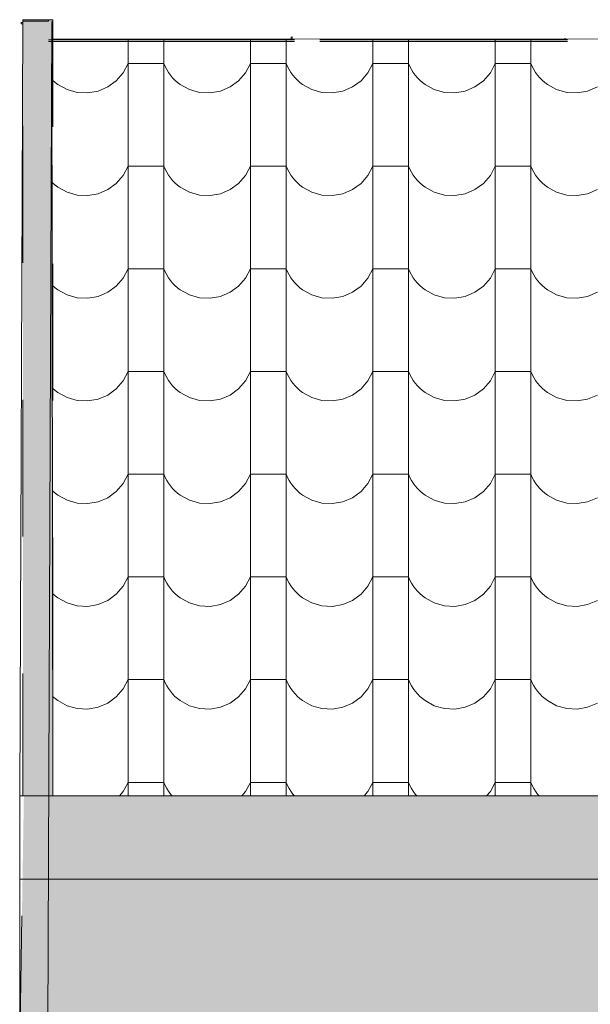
# Model space of a CAD drawing. Header units: millimetres. Extents: x -68772 to 137055, y -73300 to 19650.
# Tile 140 of 212: x 67346 to 68346, y -39170 to -37444. Entities that reach past the tile are written whole.
import ezdxf

# ---------------------------------------------------------------- set-up
doc = ezdxf.new("R2010")
doc.units = ezdxf.units.MM
doc.header["$MEASUREMENT"] = 0
doc.linetypes.add('Przerywana', pattern=[480, 240, -240])
for name, color, linetype, lineweight in [('Nowe_440-K Belki_Nr_pióra__1', 7, 'Continuous', 18), ('Nowe_810-G Ogólne_Nr_pióra__1', 7, 'Continuous', 18), ('Nowe_810-G Ogólne_Nr_pióra__22', 22, 'Continuous', 18), ('Nowe_810-G Ogólne_Nr_pióra__26', 13, 'Continuous', 18), ('Nowe_NIEWIDOCZNE DACHY_Nr_pióra__1', 7, 'Continuous', 18)]:
    doc.layers.add(name, color=color, linetype=linetype, lineweight=lineweight)

# ---------------------------------------------------------------- blocks, each defined once
blk = doc.blocks.new('*X46')
at = {"layer": 'Nowe_810-G Ogólne_Nr_pióra__26', "color": 13, "linetype": 'Continuous', "lineweight": 18}
for p, q in [((67536.3, -37477.6), (67536.3, -37630.4)), ((67598.7, -37477.6), (67598.7, -37630.4)), ((67750.8, -37477.7), (67750.8, -37630.4)), ((67813.2, -37477.8), (67813.2, -37630.4)), ((67965.3, -37477.9), (67965.3, -37630.4)), ((68027.7, -37477.9), (68027.7, -37630.4)), ((68179.8, -37478), (68179.8, -37630.4)), ((68242.2, -37478.1), (68242.2, -37630.4)), ((67527.6, -37536.9), (67536.3, -37520.6)), ((67567.5, -37520.6), (67536.3, -37520.6)), ((67598.7, -37520.6), (67567.5, -37520.6)), ((67598.7, -37520.6), (67601.1, -37526.1)), ((67601.1, -37526.1), (67603.9, -37531.3)), ((67742.1, -37536.9), (67750.8, -37520.6)), ((67782, -37520.6), (67750.8, -37520.6)), ((67813.2, -37520.6), (67782, -37520.6)), ((67813.2, -37520.6), (67815.6, -37526.1)), ((67815.6, -37526.1), (67818.4, -37531.3)), ((67956.6, -37536.9), (67965.3, -37520.6)), ((67996.5, -37520.6), (67965.3, -37520.6)), ((68027.7, -37520.6), (67996.5, -37520.6)), ((68027.7, -37520.6), (68030.1, -37526.1)), ((68030.1, -37526.1), (68032.9, -37531.3)), ((68171.1, -37536.9), (68179.8, -37520.6)), ((68211, -37520.6), (68179.8, -37520.6)), ((68242.2, -37520.6), (68211, -37520.6)), ((68242.2, -37520.6), (68244.6, -37526.1)), ((68244.6, -37526.1), (68247.4, -37531.3)), ((67515.5, -37550.9), (67527.6, -37536.9)), ((67603.9, -37531.3), (67607, -37536.3)), ((67607, -37536.3), (67610.5, -37541.1)), ((67610.5, -37541.1), (67614.3, -37545.6)), ((67730, -37550.9), (67742.1, -37536.9)), ((67818.4, -37531.3), (67821.5, -37536.3)), ((67821.5, -37536.3), (67825, -37541.1)), ((67825, -37541.1), (67828.8, -37545.6)), ((67944.5, -37550.9), (67956.6, -37536.9)), ((68032.9, -37531.3), (68036, -37536.3)), ((68036, -37536.3), (68039.5, -37541.1)), ((68039.5, -37541.1), (68043.3, -37545.6)), ((68159, -37550.9), (68171.1, -37536.9)), ((68247.4, -37531.3), (68250.5, -37536.3)), ((68250.5, -37536.3), (68254, -37541.1)), ((68254, -37541.1), (68257.8, -37545.6)), ((67402.7, -37548.6), (67403.9, -37549.9)), ((67403.9, -37549.9), (67408.4, -37553.8)), ((67408.4, -37553.8), (67413.1, -37557.4)), ((67413.1, -37557.4), (67429.3, -37566.3)), ((67500.6, -37561.7), (67515.5, -37550.9)), ((67614.3, -37545.6), (67618.4, -37549.9)), ((67618.4, -37549.9), (67622.9, -37553.8)), ((67622.9, -37553.8), (67627.6, -37557.4)), ((67627.6, -37557.4), (67643.8, -37566.3)), ((67715.1, -37561.7), (67730, -37550.9)), ((67828.8, -37545.6), (67832.9, -37549.9)), ((67832.9, -37549.9), (67837.4, -37553.8)), ((67837.4, -37553.8), (67842.1, -37557.4)), ((67842.1, -37557.4), (67858.3, -37566.3)), ((67929.6, -37561.7), (67944.5, -37550.9)), ((68043.3, -37545.6), (68047.4, -37549.9)), ((68047.4, -37549.9), (68051.9, -37553.8)), ((68051.9, -37553.8), (68056.6, -37557.4)), ((68056.6, -37557.4), (68072.8, -37566.3)), ((68144.1, -37561.7), (68159, -37550.9)), ((68257.8, -37545.6), (68261.9, -37549.9)), ((68261.9, -37549.9), (68266.4, -37553.8)), ((68266.4, -37553.8), (68271.1, -37557.4)), ((68271.1, -37557.4), (68287.3, -37566.3)), ((67429.3, -37566.3), (67447, -37571.3)), ((67447, -37571.3), (67465.4, -37572.2)), ((67465.4, -37572.2), (67483.6, -37569)), ((67483.6, -37569), (67500.6, -37561.7)), ((67643.8, -37566.3), (67661.5, -37571.3)), ((67661.5, -37571.3), (67679.9, -37572.2)), ((67679.9, -37572.2), (67698.1, -37569)), ((67698.1, -37569), (67715.1, -37561.7)), ((67858.3, -37566.3), (67876, -37571.3)), ((67876, -37571.3), (67894.4, -37572.2)), ((67894.4, -37572.2), (67912.6, -37569)), ((67912.6, -37569), (67929.6, -37561.7)), ((68072.8, -37566.3), (68090.5, -37571.3)), ((68090.5, -37571.3), (68108.9, -37572.2)), ((68108.9, -37572.2), (68127.1, -37569)), ((68127.1, -37569), (68144.1, -37561.7)), ((68287.3, -37566.3), (68305, -37571.3)), ((68305, -37571.3), (68323.4, -37572.2)), ((68323.4, -37572.2), (68341.6, -37569)), ((68341.6, -37569), (68358.6, -37561.7)), ((67536.3, -37630.4), (67536.3, -37810.5)), ((67598.7, -37630.4), (67598.7, -37810.5)), ((67750.8, -37630.4), (67750.8, -37810.5)), ((67813.2, -37630.4), (67813.2, -37810.5)), ((67965.3, -37630.4), (67965.3, -37810.5)), ((68027.7, -37630.4), (68027.7, -37810.5)), ((68179.8, -37630.4), (68179.8, -37810.5)), ((68242.2, -37630.4), (68242.2, -37810.5)), ((67515.5, -37730.9), (67527.6, -37717)), ((67527.6, -37717), (67536.3, -37700.7)), ((67567.5, -37700.7), (67536.3, -37700.7)), ((67598.7, -37700.7), (67567.5, -37700.7)), ((67598.7, -37700.7), (67601.1, -37706.1)), ((67601.1, -37706.1), (67603.9, -37711.4)), ((67603.9, -37711.4), (67607, -37716.4)), ((67607, -37716.4), (67610.5, -37721.2)), ((67730, -37730.9), (67742.1, -37717)), ((67742.1, -37717), (67750.8, -37700.7)), ((67782, -37700.7), (67750.8, -37700.7)), ((67813.2, -37700.7), (67782, -37700.7)), ((67813.2, -37700.7), (67815.6, -37706.1)), ((67815.6, -37706.1), (67818.4, -37711.4)), ((67818.4, -37711.4), (67821.5, -37716.4)), ((67821.5, -37716.4), (67825, -37721.2)), ((67944.5, -37730.9), (67956.6, -37717)), ((67956.6, -37717), (67965.3, -37700.7)), ((67996.5, -37700.7), (67965.3, -37700.7)), ((68027.7, -37700.7), (67996.5, -37700.7)), ((68027.7, -37700.7), (68030.1, -37706.1)), ((68030.1, -37706.1), (68032.9, -37711.4)), ((68032.9, -37711.4), (68036, -37716.4)), ((68036, -37716.4), (68039.5, -37721.2)), ((68159, -37730.9), (68171.1, -37717)), ((68171.1, -37717), (68179.8, -37700.7)), ((68211, -37700.7), (68179.8, -37700.7)), ((68242.2, -37700.7), (68211, -37700.7)), ((68242.2, -37700.7), (68244.6, -37706.1)), ((68244.6, -37706.1), (68247.4, -37711.4)), ((68247.4, -37711.4), (68250.5, -37716.4)), ((68250.5, -37716.4), (68254, -37721.2)), ((67402.9, -37728.9), (67403.9, -37729.9)), ((67403.9, -37729.9), (67408.4, -37733.8)), ((67408.4, -37733.8), (67413.1, -37737.4)), ((67500.6, -37741.8), (67515.5, -37730.9)), ((67610.5, -37721.2), (67614.3, -37725.7)), ((67614.3, -37725.7), (67618.4, -37729.9)), ((67618.4, -37729.9), (67622.9, -37733.8)), ((67622.9, -37733.8), (67627.6, -37737.4)), ((67715.1, -37741.8), (67730, -37730.9)), ((67825, -37721.2), (67828.8, -37725.7)), ((67828.8, -37725.7), (67832.9, -37729.9)), ((67832.9, -37729.9), (67837.4, -37733.8)), ((67837.4, -37733.8), (67842.1, -37737.4)), ((67929.6, -37741.8), (67944.5, -37730.9)), ((68039.5, -37721.2), (68043.3, -37725.7)), ((68043.3, -37725.7), (68047.4, -37729.9)), ((68047.4, -37729.9), (68051.9, -37733.8)), ((68051.9, -37733.8), (68056.6, -37737.4)), ((68144.1, -37741.8), (68159, -37730.9)), ((68254, -37721.2), (68257.8, -37725.7)), ((68257.8, -37725.7), (68261.9, -37729.9)), ((68261.9, -37729.9), (68266.4, -37733.8)), ((68266.4, -37733.8), (68271.1, -37737.4)), ((67413.1, -37737.4), (67429.3, -37746.3)), ((67429.3, -37746.3), (67447, -37751.3)), ((67447, -37751.3), (67465.4, -37752.3)), ((67465.4, -37752.3), (67483.6, -37749)), ((67483.6, -37749), (67500.6, -37741.8)), ((67627.6, -37737.4), (67643.8, -37746.3)), ((67643.8, -37746.3), (67661.5, -37751.3)), ((67661.5, -37751.3), (67679.9, -37752.3)), ((67679.9, -37752.3), (67698.1, -37749)), ((67698.1, -37749), (67715.1, -37741.8)), ((67842.1, -37737.4), (67858.3, -37746.3)), ((67858.3, -37746.3), (67876, -37751.3)), ((67876, -37751.3), (67894.4, -37752.3)), ((67894.4, -37752.3), (67912.6, -37749)), ((67912.6, -37749), (67929.6, -37741.8)), ((68056.6, -37737.4), (68072.8, -37746.3)), ((68072.8, -37746.3), (68090.5, -37751.3)), ((68090.5, -37751.3), (68108.9, -37752.3)), ((68108.9, -37752.3), (68127.1, -37749)), ((68127.1, -37749), (68144.1, -37741.8)), ((68271.1, -37737.4), (68287.3, -37746.3)), ((68287.3, -37746.3), (68305, -37751.3)), ((68305, -37751.3), (68323.4, -37752.3)), ((68323.4, -37752.3), (68341.6, -37749)), ((68341.6, -37749), (68358.6, -37741.8)), ((67536.3, -37810.5), (67536.3, -37990.5)), ((67598.7, -37810.5), (67598.7, -37990.5)), ((67750.8, -37810.5), (67750.8, -37990.5)), ((67813.2, -37810.5), (67813.2, -37990.5)), ((67965.3, -37810.5), (67965.3, -37990.5)), ((68027.7, -37810.5), (68027.7, -37990.5)), ((68179.8, -37810.5), (68179.8, -37990.5)), ((68242.2, -37810.5), (68242.2, -37990.5)), ((67527.6, -37897), (67536.3, -37880.7)), ((67567.5, -37880.7), (67536.3, -37880.7)), ((67598.7, -37880.7), (67567.5, -37880.7)), ((67598.7, -37880.7), (67601.1, -37886.2)), ((67601.1, -37886.2), (67603.9, -37891.4)), ((67742.1, -37897), (67750.8, -37880.7)), ((67782, -37880.7), (67750.8, -37880.7)), ((67813.2, -37880.7), (67782, -37880.7)), ((67813.2, -37880.7), (67815.6, -37886.2)), ((67815.6, -37886.2), (67818.4, -37891.4)), ((67956.6, -37897), (67965.3, -37880.7)), ((67996.5, -37880.7), (67965.3, -37880.7)), ((68027.7, -37880.7), (67996.5, -37880.7)), ((68027.7, -37880.7), (68030.1, -37886.2)), ((68030.1, -37886.2), (68032.9, -37891.4)), ((68171.1, -37897), (68179.8, -37880.7)), ((68211, -37880.7), (68179.8, -37880.7)), ((68242.2, -37880.7), (68211, -37880.7)), ((68242.2, -37880.7), (68244.6, -37886.2)), ((68244.6, -37886.2), (68247.4, -37891.4)), ((67515.5, -37911), (67527.6, -37897)), ((67603.9, -37891.4), (67607, -37896.4)), ((67607, -37896.4), (67610.5, -37901.2)), ((67610.5, -37901.2), (67614.3, -37905.7)), ((67614.3, -37905.7), (67618.4, -37910)), ((67730, -37911), (67742.1, -37897)), ((67818.4, -37891.4), (67821.5, -37896.4)), ((67821.5, -37896.4), (67825, -37901.2)), ((67825, -37901.2), (67828.8, -37905.7)), ((67828.8, -37905.7), (67832.9, -37910)), ((67944.5, -37911), (67956.6, -37897)), ((68032.9, -37891.4), (68036, -37896.4)), ((68036, -37896.4), (68039.5, -37901.2)), ((68039.5, -37901.2), (68043.3, -37905.7)), ((68043.3, -37905.7), (68047.4, -37910)), ((68159, -37911), (68171.1, -37897)), ((68247.4, -37891.4), (68250.5, -37896.4)), ((68250.5, -37896.4), (68254, -37901.2)), ((68254, -37901.2), (68257.8, -37905.7)), ((68257.8, -37905.7), (68261.9, -37910)), ((67403.2, -37909.2), (67403.9, -37910)), ((67403.9, -37910), (67408.4, -37913.9)), ((67408.4, -37913.9), (67413.1, -37917.5)), ((67413.1, -37917.5), (67429.3, -37926.4)), ((67483.6, -37929.1), (67500.6, -37921.8)), ((67500.6, -37921.8), (67515.5, -37911)), ((67618.4, -37910), (67622.9, -37913.9)), ((67622.9, -37913.9), (67627.6, -37917.5)), ((67627.6, -37917.5), (67643.8, -37926.4)), ((67698.1, -37929.1), (67715.1, -37921.8)), ((67715.1, -37921.8), (67730, -37911)), ((67832.9, -37910), (67837.4, -37913.9)), ((67837.4, -37913.9), (67842.1, -37917.5)), ((67842.1, -37917.5), (67858.3, -37926.4)), ((67912.6, -37929.1), (67929.6, -37921.8)), ((67929.6, -37921.8), (67944.5, -37911)), ((68047.4, -37910), (68051.9, -37913.9)), ((68051.9, -37913.9), (68056.6, -37917.5)), ((68056.6, -37917.5), (68072.8, -37926.4)), ((68127.1, -37929.1), (68144.1, -37921.8)), ((68144.1, -37921.8), (68159, -37911)), ((68261.9, -37910), (68266.4, -37913.9)), ((68266.4, -37913.9), (68271.1, -37917.5)), ((68271.1, -37917.5), (68287.3, -37926.4)), ((68341.6, -37929.1), (68358.6, -37921.8)), ((67429.3, -37926.4), (67447, -37931.4)), ((67447, -37931.4), (67465.4, -37932.3)), ((67465.4, -37932.3), (67483.6, -37929.1)), ((67643.8, -37926.4), (67661.5, -37931.4)), ((67661.5, -37931.4), (67679.9, -37932.3)), ((67679.9, -37932.3), (67698.1, -37929.1)), ((67858.3, -37926.4), (67876, -37931.4)), ((67876, -37931.4), (67894.4, -37932.3)), ((67894.4, -37932.3), (67912.6, -37929.1)), ((68072.8, -37926.4), (68090.5, -37931.4)), ((68090.5, -37931.4), (68108.9, -37932.3)), ((68108.9, -37932.3), (68127.1, -37929.1)), ((68287.3, -37926.4), (68305, -37931.4)), ((68305, -37931.4), (68323.4, -37932.3)), ((68323.4, -37932.3), (68341.6, -37929.1)), ((67536.3, -37990.5), (67536.3, -38170.6)), ((67598.7, -37990.5), (67598.7, -38170.6)), ((67750.8, -37990.5), (67750.8, -38170.6)), ((67813.2, -37990.5), (67813.2, -38170.6)), ((67965.3, -37990.5), (67965.3, -38170.6)), ((68027.7, -37990.5), (68027.7, -38170.6)), ((68179.8, -37990.5), (68179.8, -38170.6)), ((68242.2, -37990.5), (68242.2, -38170.6)), ((67527.6, -38077.1), (67536.3, -38060.8)), ((67567.5, -38060.8), (67536.3, -38060.8)), ((67598.7, -38060.8), (67567.5, -38060.8)), ((67598.7, -38060.8), (67601.1, -38066.2)), ((67742.1, -38077.1), (67750.8, -38060.8)), ((67782, -38060.8), (67750.8, -38060.8)), ((67813.2, -38060.8), (67782, -38060.8)), ((67813.2, -38060.8), (67815.6, -38066.2)), ((67956.6, -38077.1), (67965.3, -38060.8)), ((67996.5, -38060.8), (67965.3, -38060.8)), ((68027.7, -38060.8), (67996.5, -38060.8)), ((68027.7, -38060.8), (68030.1, -38066.2)), ((68171.1, -38077.1), (68179.8, -38060.8)), ((68211, -38060.8), (68179.8, -38060.8)), ((68242.2, -38060.8), (68211, -38060.8)), ((68242.2, -38060.8), (68244.6, -38066.2)), ((67515.5, -38091), (67527.6, -38077.1)), ((67601.1, -38066.2), (67603.9, -38071.5)), ((67603.9, -38071.5), (67607, -38076.5)), ((67607, -38076.5), (67610.5, -38081.3)), ((67730, -38091), (67742.1, -38077.1)), ((67815.6, -38066.2), (67818.4, -38071.5)), ((67818.4, -38071.5), (67821.5, -38076.5)), ((67821.5, -38076.5), (67825, -38081.3)), ((67944.5, -38091), (67956.6, -38077.1)), ((68030.1, -38066.2), (68032.9, -38071.5)), ((68032.9, -38071.5), (68036, -38076.5)), ((68036, -38076.5), (68039.5, -38081.3)), ((68159, -38091), (68171.1, -38077.1)), ((68244.6, -38066.2), (68247.4, -38071.5)), ((68247.4, -38071.5), (68250.5, -38076.5)), ((68250.5, -38076.5), (68254, -38081.3)), ((67403.4, -38089.5), (67403.9, -38090)), ((67403.9, -38090), (67408.4, -38093.9)), ((67408.4, -38093.9), (67413.1, -38097.5)), ((67500.6, -38101.9), (67515.5, -38091)), ((67610.5, -38081.3), (67614.3, -38085.8)), ((67614.3, -38085.8), (67618.4, -38090)), ((67618.4, -38090), (67622.9, -38093.9)), ((67622.9, -38093.9), (67627.6, -38097.5)), ((67715.1, -38101.9), (67730, -38091)), ((67825, -38081.3), (67828.8, -38085.8)), ((67828.8, -38085.8), (67832.9, -38090)), ((67832.9, -38090), (67837.4, -38093.9)), ((67837.4, -38093.9), (67842.1, -38097.5)), ((67929.6, -38101.9), (67944.5, -38091)), ((68039.5, -38081.3), (68043.3, -38085.8)), ((68043.3, -38085.8), (68047.4, -38090)), ((68047.4, -38090), (68051.9, -38093.9)), ((68051.9, -38093.9), (68056.6, -38097.5)), ((68144.1, -38101.9), (68159, -38091)), ((68254, -38081.3), (68257.8, -38085.8)), ((68257.8, -38085.8), (68261.9, -38090)), ((68261.9, -38090), (68266.4, -38093.9)), ((68266.4, -38093.9), (68271.1, -38097.5)), ((67413.1, -38097.5), (67429.3, -38106.4)), ((67429.3, -38106.4), (67447, -38111.4)), ((67447, -38111.4), (67465.4, -38112.4)), ((67465.4, -38112.4), (67483.6, -38109.1)), ((67483.6, -38109.1), (67500.6, -38101.9)), ((67627.6, -38097.5), (67643.8, -38106.4)), ((67643.8, -38106.4), (67661.5, -38111.4)), ((67661.5, -38111.4), (67679.9, -38112.4)), ((67679.9, -38112.4), (67698.1, -38109.1)), ((67698.1, -38109.1), (67715.1, -38101.9)), ((67842.1, -38097.5), (67858.3, -38106.4)), ((67858.3, -38106.4), (67876, -38111.4)), ((67876, -38111.4), (67894.4, -38112.4)), ((67894.4, -38112.4), (67912.6, -38109.1)), ((67912.6, -38109.1), (67929.6, -38101.9)), ((68056.6, -38097.5), (68072.8, -38106.4)), ((68072.8, -38106.4), (68090.5, -38111.4)), ((68090.5, -38111.4), (68108.9, -38112.4)), ((68108.9, -38112.4), (68127.1, -38109.1)), ((68127.1, -38109.1), (68144.1, -38101.9)), ((68271.1, -38097.5), (68287.3, -38106.4)), ((68287.3, -38106.4), (68305, -38111.4)), ((68305, -38111.4), (68323.4, -38112.4)), ((68323.4, -38112.4), (68341.6, -38109.1)), ((68341.6, -38109.1), (68358.6, -38101.9)), ((67536.3, -38170.6), (67536.3, -38350.6)), ((67598.7, -38170.6), (67598.7, -38350.6)), ((67750.8, -38170.6), (67750.8, -38350.6)), ((67813.2, -38170.6), (67813.2, -38350.6)), ((67965.3, -38170.6), (67965.3, -38350.6)), ((68027.7, -38170.6), (68027.7, -38350.6)), ((68179.8, -38170.6), (68179.8, -38350.6)), ((68242.2, -38170.6), (68242.2, -38350.6)), ((67527.6, -38257.1), (67536.3, -38240.8)), ((67567.5, -38240.8), (67536.3, -38240.8)), ((67598.7, -38240.8), (67567.5, -38240.8)), ((67598.7, -38240.8), (67601.1, -38246.3)), ((67601.1, -38246.3), (67603.9, -38251.5)), ((67603.9, -38251.5), (67607, -38256.5)), ((67742.1, -38257.1), (67750.8, -38240.8)), ((67782, -38240.8), (67750.8, -38240.8)), ((67813.2, -38240.8), (67782, -38240.8)), ((67813.2, -38240.8), (67815.6, -38246.3)), ((67815.6, -38246.3), (67818.4, -38251.5)), ((67818.4, -38251.5), (67821.5, -38256.5)), ((67956.6, -38257.1), (67965.3, -38240.8)), ((67996.5, -38240.8), (67965.3, -38240.8)), ((68027.7, -38240.8), (67996.5, -38240.8)), ((68027.7, -38240.8), (68030.1, -38246.3)), ((68030.1, -38246.3), (68032.9, -38251.5)), ((68032.9, -38251.5), (68036, -38256.5)), ((68171.1, -38257.1), (68179.8, -38240.8)), ((68211, -38240.8), (68179.8, -38240.8)), ((68242.2, -38240.8), (68211, -38240.8)), ((68242.2, -38240.8), (68244.6, -38246.3)), ((68244.6, -38246.3), (68247.4, -38251.5)), ((68247.4, -38251.5), (68250.5, -38256.5)), ((67515.5, -38271.1), (67527.6, -38257.1)), ((67607, -38256.5), (67610.5, -38261.3)), ((67610.5, -38261.3), (67614.3, -38265.8)), ((67614.3, -38265.8), (67618.4, -38270.1)), ((67730, -38271.1), (67742.1, -38257.1)), ((67821.5, -38256.5), (67825, -38261.3)), ((67825, -38261.3), (67828.8, -38265.8)), ((67828.8, -38265.8), (67832.9, -38270.1)), ((67944.5, -38271.1), (67956.6, -38257.1)), ((68036, -38256.5), (68039.5, -38261.3)), ((68039.5, -38261.3), (68043.3, -38265.8)), ((68043.3, -38265.8), (68047.4, -38270.1)), ((68159, -38271.1), (68171.1, -38257.1)), ((68250.5, -38256.5), (68254, -38261.3)), ((68254, -38261.3), (68257.8, -38265.8)), ((68257.8, -38265.8), (68261.9, -38270.1)), ((67403.6, -38269.7), (67403.9, -38270.1)), ((67403.9, -38270.1), (67408.4, -38274)), ((67408.4, -38274), (67413.1, -38277.6)), ((67413.1, -38277.6), (67429.3, -38286.5)), ((67429.3, -38286.5), (67447, -38291.5)), ((67483.6, -38289.2), (67500.6, -38281.9)), ((67500.6, -38281.9), (67515.5, -38271.1)), ((67618.4, -38270.1), (67622.9, -38274)), ((67622.9, -38274), (67627.6, -38277.6)), ((67627.6, -38277.6), (67643.8, -38286.5)), ((67643.8, -38286.5), (67661.5, -38291.5)), ((67698.1, -38289.2), (67715.1, -38281.9)), ((67715.1, -38281.9), (67730, -38271.1)), ((67832.9, -38270.1), (67837.4, -38274)), ((67837.4, -38274), (67842.1, -38277.6)), ((67842.1, -38277.6), (67858.3, -38286.5)), ((67858.3, -38286.5), (67876, -38291.5)), ((67912.6, -38289.2), (67929.6, -38281.9)), ((67929.6, -38281.9), (67944.5, -38271.1)), ((68047.4, -38270.1), (68051.9, -38274)), ((68051.9, -38274), (68056.6, -38277.6)), ((68056.6, -38277.6), (68072.8, -38286.5)), ((68072.8, -38286.5), (68090.5, -38291.5)), ((68127.1, -38289.2), (68144.1, -38281.9)), ((68144.1, -38281.9), (68159, -38271.1)), ((68261.9, -38270.1), (68266.4, -38274)), ((68266.4, -38274), (68271.1, -38277.6)), ((68271.1, -38277.6), (68287.3, -38286.5)), ((68287.3, -38286.5), (68305, -38291.5)), ((68341.6, -38289.2), (68358.6, -38281.9)), ((67447, -38291.5), (67465.4, -38292.4)), ((67465.4, -38292.4), (67483.6, -38289.2)), ((67661.5, -38291.5), (67679.9, -38292.4)), ((67679.9, -38292.4), (67698.1, -38289.2)), ((67876, -38291.5), (67894.4, -38292.4)), ((67894.4, -38292.4), (67912.6, -38289.2)), ((68090.5, -38291.5), (68108.9, -38292.4)), ((68108.9, -38292.4), (68127.1, -38289.2)), ((68305, -38291.5), (68323.4, -38292.4)), ((68323.4, -38292.4), (68341.6, -38289.2)), ((67536.3, -38350.6), (67536.3, -38530.7)), ((67598.7, -38350.6), (67598.7, -38530.7)), ((67750.8, -38350.6), (67750.8, -38530.7)), ((67813.2, -38350.6), (67813.2, -38530.7)), ((67965.3, -38350.6), (67965.3, -38530.7)), ((68027.7, -38350.6), (68027.7, -38530.7)), ((68179.8, -38350.6), (68179.8, -38530.7)), ((68242.2, -38350.6), (68242.2, -38530.7)), ((67527.6, -38437.2), (67536.3, -38420.9)), ((67567.5, -38420.9), (67536.3, -38420.9)), ((67598.7, -38420.9), (67567.5, -38420.9)), ((67598.7, -38420.9), (67601.1, -38426.3)), ((67742.1, -38437.2), (67750.8, -38420.9)), ((67782, -38420.9), (67750.8, -38420.9)), ((67813.2, -38420.9), (67782, -38420.9)), ((67813.2, -38420.9), (67815.6, -38426.3)), ((67956.6, -38437.2), (67965.3, -38420.9)), ((67996.5, -38420.9), (67965.3, -38420.9)), ((68027.7, -38420.9), (67996.5, -38420.9)), ((68027.7, -38420.9), (68030.1, -38426.3)), ((68171.1, -38437.2), (68179.8, -38420.9)), ((68211, -38420.9), (68179.8, -38420.9)), ((68242.2, -38420.9), (68211, -38420.9)), ((68242.2, -38420.9), (68244.6, -38426.3)), ((67515.5, -38451.1), (67527.6, -38437.2)), ((67601.1, -38426.3), (67603.9, -38431.6)), ((67603.9, -38431.6), (67607, -38436.6)), ((67607, -38436.6), (67610.5, -38441.4)), ((67610.5, -38441.4), (67614.3, -38445.9)), ((67730, -38451.1), (67742.1, -38437.2)), ((67815.6, -38426.3), (67818.4, -38431.6)), ((67818.4, -38431.6), (67821.5, -38436.6)), ((67821.5, -38436.6), (67825, -38441.4)), ((67825, -38441.4), (67828.8, -38445.9)), ((67944.5, -38451.1), (67956.6, -38437.2)), ((68030.1, -38426.3), (68032.9, -38431.6)), ((68032.9, -38431.6), (68036, -38436.6)), ((68036, -38436.6), (68039.5, -38441.4)), ((68039.5, -38441.4), (68043.3, -38445.9)), ((68159, -38451.1), (68171.1, -38437.2)), ((68244.6, -38426.3), (68247.4, -38431.6)), ((68247.4, -38431.6), (68250.5, -38436.6)), ((68250.5, -38436.6), (68254, -38441.4)), ((68254, -38441.4), (68257.8, -38445.9)), ((67403.8, -38450), (67403.9, -38450.1)), ((67403.9, -38450.1), (67408.4, -38454)), ((67408.4, -38454), (67413.1, -38457.6)), ((67413.1, -38457.6), (67429.3, -38466.5)), ((67500.6, -38462), (67515.5, -38451.1)), ((67614.3, -38445.9), (67618.4, -38450.1)), ((67618.4, -38450.1), (67622.9, -38454)), ((67622.9, -38454), (67627.6, -38457.6)), ((67627.6, -38457.6), (67643.8, -38466.5)), ((67715.1, -38462), (67730, -38451.1)), ((67828.8, -38445.9), (67832.9, -38450.1)), ((67832.9, -38450.1), (67837.4, -38454)), ((67837.4, -38454), (67842.1, -38457.6)), ((67842.1, -38457.6), (67858.3, -38466.5)), ((67929.6, -38462), (67944.5, -38451.1)), ((68043.3, -38445.9), (68047.4, -38450.1)), ((68047.4, -38450.1), (68051.9, -38454)), ((68051.9, -38454), (68056.6, -38457.6)), ((68056.6, -38457.6), (68072.8, -38466.5)), ((68144.1, -38462), (68159, -38451.1)), ((68257.8, -38445.9), (68261.9, -38450.1)), ((68261.9, -38450.1), (68266.4, -38454)), ((68266.4, -38454), (68271.1, -38457.6)), ((68271.1, -38457.6), (68287.3, -38466.5)), ((67429.3, -38466.5), (67447, -38471.5)), ((67447, -38471.5), (67465.4, -38472.5)), ((67465.4, -38472.5), (67483.6, -38469.2)), ((67483.6, -38469.2), (67500.6, -38462)), ((67643.8, -38466.5), (67661.5, -38471.5)), ((67661.5, -38471.5), (67679.9, -38472.5)), ((67679.9, -38472.5), (67698.1, -38469.2)), ((67698.1, -38469.2), (67715.1, -38462)), ((67858.3, -38466.5), (67876, -38471.5)), ((67876, -38471.5), (67894.4, -38472.5)), ((67894.4, -38472.5), (67912.6, -38469.2)), ((67912.6, -38469.2), (67929.6, -38462)), ((68072.8, -38466.5), (68090.5, -38471.5)), ((68090.5, -38471.5), (68108.9, -38472.5)), ((68108.9, -38472.5), (68127.1, -38469.2)), ((68127.1, -38469.2), (68144.1, -38462)), ((68287.3, -38466.5), (68305, -38471.5)), ((68305, -38471.5), (68323.4, -38472.5)), ((68323.4, -38472.5), (68341.6, -38469.2)), ((68341.6, -38469.2), (68358.6, -38462)), ((67536.3, -38530.7), (67536.3, -38710.8)), ((67598.7, -38530.7), (67598.7, -38710.8)), ((67750.8, -38530.7), (67750.8, -38710.8)), ((67813.2, -38530.7), (67813.2, -38710.8)), ((67965.3, -38530.7), (67965.3, -38710.8)), ((68027.7, -38530.7), (68027.7, -38710.8)), ((68179.8, -38530.7), (68179.8, -38710.8)), ((68242.2, -38530.7), (68242.2, -38710.8)), ((67527.6, -38617.2), (67536.3, -38600.9)), ((67567.5, -38600.9), (67536.3, -38600.9)), ((67598.7, -38600.9), (67567.5, -38600.9)), ((67598.7, -38600.9), (67601.1, -38606.4)), ((67601.1, -38606.4), (67603.9, -38611.6)), ((67603.9, -38611.6), (67607, -38616.6)), ((67742.1, -38617.2), (67750.8, -38600.9)), ((67782, -38600.9), (67750.8, -38600.9)), ((67813.2, -38600.9), (67782, -38600.9)), ((67813.2, -38600.9), (67815.6, -38606.4)), ((67815.6, -38606.4), (67818.4, -38611.6)), ((67818.4, -38611.6), (67821.5, -38616.6)), ((67956.6, -38617.2), (67965.3, -38600.9)), ((67996.5, -38600.9), (67965.3, -38600.9)), ((68027.7, -38600.9), (67996.5, -38600.9)), ((68027.7, -38600.9), (68030.1, -38606.4)), ((68030.1, -38606.4), (68032.9, -38611.6)), ((68032.9, -38611.6), (68036, -38616.6)), ((68171.1, -38617.2), (68179.8, -38600.9)), ((68211, -38600.9), (68179.8, -38600.9)), ((68242.2, -38600.9), (68211, -38600.9)), ((68242.2, -38600.9), (68244.6, -38606.4)), ((68244.6, -38606.4), (68247.4, -38611.6)), ((68247.4, -38611.6), (68250.5, -38616.6)), ((67404, -38630.2), (67408.4, -38634.1)), ((67500.6, -38642), (67515.5, -38631.2)), ((67515.5, -38631.2), (67527.6, -38617.2)), ((67607, -38616.6), (67610.5, -38621.4)), ((67610.5, -38621.4), (67614.3, -38625.9)), ((67614.3, -38625.9), (67618.4, -38630.2)), ((67618.4, -38630.2), (67622.9, -38634.1)), ((67715.1, -38642), (67730, -38631.2)), ((67730, -38631.2), (67742.1, -38617.2)), ((67821.5, -38616.6), (67825, -38621.4)), ((67825, -38621.4), (67828.8, -38625.9)), ((67828.8, -38625.9), (67832.9, -38630.2)), ((67832.9, -38630.2), (67837.4, -38634.1)), ((67929.6, -38642), (67944.5, -38631.2)), ((67944.5, -38631.2), (67956.6, -38617.2)), ((68036, -38616.6), (68039.5, -38621.4)), ((68039.5, -38621.4), (68043.3, -38625.9)), ((68043.3, -38625.9), (68047.4, -38630.2)), ((68047.4, -38630.2), (68051.9, -38634.1)), ((68144.1, -38642), (68159, -38631.2)), ((68159, -38631.2), (68171.1, -38617.2)), ((68250.5, -38616.6), (68254, -38621.4)), ((68254, -38621.4), (68257.8, -38625.9)), ((68257.8, -38625.9), (68261.9, -38630.2)), ((68261.9, -38630.2), (68266.4, -38634.1)), ((67408.4, -38634.1), (67413.1, -38637.7)), ((67413.1, -38637.7), (67429.3, -38646.6)), ((67429.3, -38646.6), (67447, -38651.6)), ((67483.6, -38649.3), (67500.6, -38642)), ((67622.9, -38634.1), (67627.6, -38637.7)), ((67627.6, -38637.7), (67643.8, -38646.6)), ((67643.8, -38646.6), (67661.5, -38651.6)), ((67698.1, -38649.3), (67715.1, -38642)), ((67837.4, -38634.1), (67842.1, -38637.7)), ((67842.1, -38637.7), (67858.3, -38646.6)), ((67858.3, -38646.6), (67876, -38651.6)), ((67912.6, -38649.3), (67929.6, -38642)), ((68051.9, -38634.1), (68056.6, -38637.7)), ((68056.6, -38637.7), (68072.8, -38646.6)), ((68072.8, -38646.6), (68090.5, -38651.6)), ((68127.1, -38649.3), (68144.1, -38642)), ((68266.4, -38634.1), (68271.1, -38637.7)), ((68271.1, -38637.7), (68287.3, -38646.6)), ((68287.3, -38646.6), (68305, -38651.6)), ((68341.6, -38649.3), (68358.6, -38642)), ((67447, -38651.6), (67465.4, -38652.5)), ((67465.4, -38652.5), (67483.6, -38649.3)), ((67661.5, -38651.6), (67679.9, -38652.5)), ((67679.9, -38652.5), (67698.1, -38649.3)), ((67876, -38651.6), (67894.4, -38652.5)), ((67894.4, -38652.5), (67912.6, -38649.3)), ((68090.5, -38651.6), (68108.9, -38652.5)), ((68108.9, -38652.5), (68127.1, -38649.3)), ((68305, -38651.6), (68323.4, -38652.5)), ((68323.4, -38652.5), (68341.6, -38649.3)), ((67536.3, -38710.8), (67536.3, -38804.8)), ((67598.7, -38710.8), (67598.7, -38804.8)), ((67750.8, -38710.8), (67750.8, -38804.8)), ((67813.2, -38710.8), (67813.2, -38804.8)), ((67965.3, -38710.8), (67965.3, -38804.8)), ((68027.7, -38710.8), (68027.7, -38804.8)), ((68179.8, -38710.8), (68179.8, -38804.8)), ((68242.2, -38710.8), (68242.2, -38804.8)), ((67527.6, -38797.3), (67536.3, -38781)), ((67567.5, -38781), (67536.3, -38781)), ((67598.7, -38781), (67567.5, -38781)), ((67598.7, -38781), (67601.1, -38786.4)), ((67601.1, -38786.4), (67603.9, -38791.7)), ((67742.1, -38797.3), (67750.8, -38781)), ((67782, -38781), (67750.8, -38781)), ((67813.2, -38781), (67782, -38781)), ((67813.2, -38781), (67815.6, -38786.4)), ((67815.6, -38786.4), (67818.4, -38791.7)), ((67956.6, -38797.3), (67965.3, -38781)), ((67996.5, -38781), (67965.3, -38781)), ((68027.7, -38781), (67996.5, -38781)), ((68027.7, -38781), (68030.1, -38786.4)), ((68030.1, -38786.4), (68032.9, -38791.7)), ((68171.1, -38797.3), (68179.8, -38781)), ((68211, -38781), (68179.8, -38781)), ((68242.2, -38781), (68211, -38781)), ((68242.2, -38781), (68244.6, -38786.4)), ((68244.6, -38786.4), (68247.4, -38791.7)), ((67521.1, -38804.8), (67527.6, -38797.3)), ((67603.9, -38791.7), (67607, -38796.7)), ((67607, -38796.7), (67610.5, -38801.5)), ((67610.5, -38801.5), (67613.3, -38804.8)), ((67735.6, -38804.8), (67742.1, -38797.3)), ((67818.4, -38791.7), (67821.5, -38796.7)), ((67821.5, -38796.7), (67825, -38801.5)), ((67825, -38801.5), (67827.8, -38804.8)), ((67950.1, -38804.8), (67956.6, -38797.3)), ((68032.9, -38791.7), (68036, -38796.7)), ((68036, -38796.7), (68039.5, -38801.5)), ((68039.5, -38801.5), (68042.3, -38804.8)), ((68164.6, -38804.8), (68171.1, -38797.3)), ((68247.4, -38791.7), (68250.5, -38796.7)), ((68250.5, -38796.7), (68254, -38801.5)), ((68254, -38801.5), (68256.8, -38804.8))]:
    blk.add_line(p, q, dxfattribs=at)
blk = doc.blocks.new('Wypełnienie_1', base_point=(0, 2000))
at = {"layer": 'Nowe_810-G Ogólne_Nr_pióra__1', "color": 7, "linetype": 'Continuous', "lineweight": 18}
for p, q in [((67402.6, -37477.5), (69507, -37479)), ((67404.2, -38804.8), (67402.6, -37477.5)), ((89655.6, -38804.8), (67404.2, -38804.8))]:
    blk.add_line(p, q, dxfattribs=at)
at = {"layer": 'Nowe_810-G Ogólne_Nr_pióra__26', "color": 13, "linetype": 'Continuous', "lineweight": 18}
blk.add_blockref('*X46', (0, 0), dxfattribs=at)

msp = doc.modelspace()

# ---------------------------------------------------------------- hatches: boundary and pattern name
at = {"layer": 'Nowe_810-G Ogólne_Nr_pióra__22', "linetype": 'Continuous', "lineweight": 18}
for points in [[(67352, -37443.9), (67404.2, -37443.9), (67404.2, -38804.8), (67352, -38804.8)], [(67346.3, -39254.8), (67353.6, -38804.8), (89655.6, -38804.8), (89655.6, -39254.8)]]:
    msp.add_hatch(color=22, dxfattribs=at).paths.add_polyline_path(points)

# ---------------------------------------------------------------- linework, layer by layer
at = {"layer": 'Nowe_440-K Belki_Nr_pióra__1', "color": 7, "linetype": 'Continuous', "lineweight": 18}
for p, q in [((89655.6, -38804.8), (67346.3, -38804.8)), ((67346.3, -39254.8), (67346.3, -38804.8)), ((89655.6, -38950.5), (67346.3, -38950.5))]:
    msp.add_line(p, q, dxfattribs=at)
at = {"layer": 'Nowe_810-G Ogólne_Nr_pióra__1', "color": 7, "linetype": 'Przerywana', "lineweight": 18, "flags": 128}
for points in [[(67352, -37443.9), (67404.2, -37443.9), (67404.2, -38804.8), (67352, -38804.8)], [(67346.3, -39254.8), (67353.6, -38804.8), (89655.6, -38804.8), (89655.6, -39254.8)]]:
    msp.add_lwpolyline(points, close=True, dxfattribs=at)
at = {"layer": 'Nowe_NIEWIDOCZNE DACHY_Nr_pióra__1', "color": 7, "linetype": 'Continuous', "lineweight": 18}
for p, q in [((67352, -37446.6), (67346.3, -38804.8)), ((67349.1, -37451.3), (67349.1, -37448.6)), ((67349.1, -37448.6), (67352, -37448.6)), ((67352, -37451.3), (67349.1, -37451.3)), ((67352, -37446.6), (67352, -37443.9)), ((67352, -37443.9), (67396.5, -37443.9)), ((67396.5, -37446.6), (67352, -37446.6)), ((67402.6, -37446.9), (67395.5, -39254.9)), ((67396.5, -37443.9), (67396.5, -37446.6)), ((67822.2, -37477.5), (67822.2, -37474.8)), ((67822.2, -37477.5), (67822.2, -37474.8)), ((67822.2, -37474.8), (67825, -37474.8)), ((67396.6, -37479.3), (67827.9, -37479.3)), ((67827.9, -37482.1), (67396.6, -37482)), ((67825, -37477.5), (67822.2, -37477.5)), ((67872.5, -37479.3), (68306.3, -37479.2)), ((68306.3, -37482.2), (67872.5, -37482.1)), ((68303.3, -37477.4), (68300.6, -37477.4)), ((68300.6, -37477.4), (68300.6, -37479.2))]:
    msp.add_line(p, q, dxfattribs=at)

# ---------------------------------------------------------------- block references
at = {"layer": 'Nowe_810-G Ogólne_Nr_pióra__26', "color": 13, "linetype": 'Continuous', "lineweight": 18}
msp.add_blockref('Wypełnienie_1', (0, 2000), dxfattribs=at)

doc.saveas('drawing.dxf')
